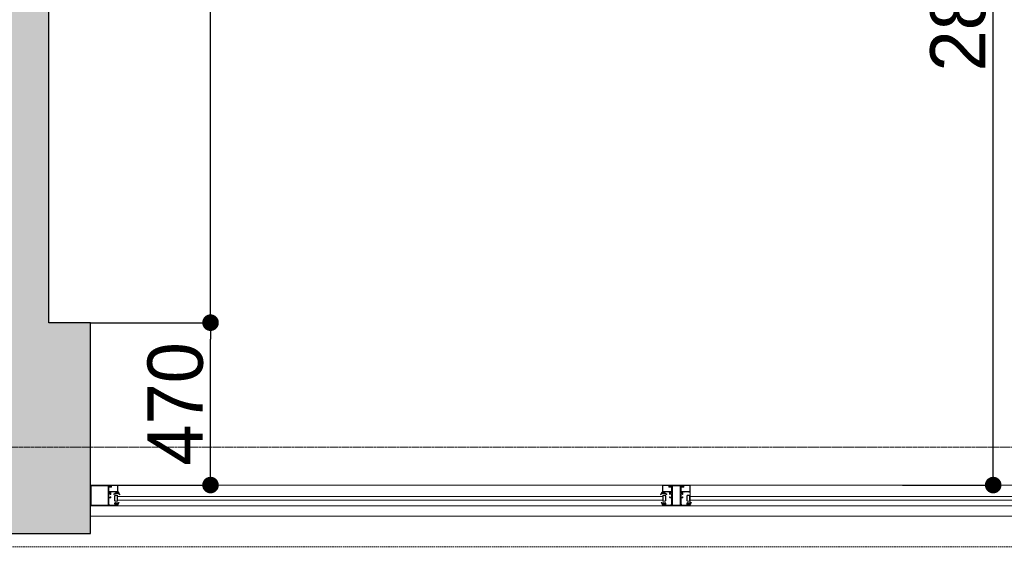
# Model space of a CAD drawing. Header units: feet. Extents: x 1537802 to 2072561, y 4461723 to 4732600.
# Tile 89 of 113: x 1877900 to 1880748, y 4640306 to 4641879. Entities that reach past the tile are written whole.
import ezdxf

# ---------------------------------------------------------------- set-up
doc = ezdxf.new("R2010")
doc.units = ezdxf.units.FT
doc.header["$MEASUREMENT"] = 0
doc.header["$PDMODE"] = 98
doc.header["$PDSIZE"] = 0.3
doc.linetypes.add('CENTER2', pattern=[1.125, 0.75, -0.125, 0.125, -0.125])
doc.linetypes.add('HIDDEN-2-1', pattern=[3, 2, -1])
doc.layers.add('CAM', color=154, linetype='Continuous')
doc.layers.add('ZOMEBI', color=20, linetype='Continuous')
doc.layers.add('gor', color=251, linetype='Continuous', lineweight=5)
doc.dimstyles.new('ZO M100 Ark', dxfattribs={"dimscale": 8, "dimtxt": 8, "dimasz": 3, "dimexe": 0.5, "dimexo": 0, "dimgap": 2, "dimtad": 1, "dimtoh": 1, "dimdec": 0, "dimlfac": 10, "dimzin": 9, "dimtxsty": 'Standard', "dimblk": 'OBLIQUE', "dimcen": 2.5085, "dimdle": 0.5, "dimclrd": 20, "dimclre": 20, "dimclrt": 20, "dimadec": 0, "dimazin": 0, "dimtfac": 1, "dimtdec": 0, "dimtofl": 0, "dimtmove": 0, "dimatfit": 3, "dimfxl": 1, "dimarcsym": 0})

# ---------------------------------------------------------------- blocks, each defined once
blk = doc.blocks.new('_Dot')
at = {"color": 0, "linetype": 'ByBlock', "lineweight": -2}
blk.add_line((-0.5, 0), (-1, 0), dxfattribs=at)
at = {"color": 0, "linetype": 'ByBlock', "lineweight": 40, "const_width": 0.5}
blk.add_lwpolyline([(-0.25, 0, 1), (0.25, 0, 1)], format="xyb", close=True, dxfattribs=at)
blk = doc.blocks.new('*D5781')
at = {"layer": 'Defpoints', "color": 0, "lineweight": 30, "transparency": 16777216}
for p in [(1878124.2, 4643401.9), (1878451.8, 4643401.9), (1878104.2, 4641001.9)]:
    blk.add_point(p, dxfattribs=at)
at = {"layer": 'ZOMEBI', "color": 5, "lineweight": -2, "transparency": 16777216}
for p, q in [((1878124.2, 4643401.9), (1878471.8, 4643401.9)), ((1878451.8, 4641049.9), (1878451.8, 4643353.9)), ((1878104.2, 4641001.9), (1878471.8, 4641001.9))]:
    blk.add_line(p, q, dxfattribs=at)
at = {"layer": 'ZOMEBI', "color": 5, "lineweight": -2, "transparency": 16777216, "xscale": 48, "yscale": 48, "zscale": 48}
for p, rotation in [((1878451.8, 4643401.9), 90), ((1878451.8, 4641001.9), 270)]:
    blk.add_blockref('_Dot', p, dxfattribs=dict(at, rotation=rotation))
at = {"layer": 'ZOMEBI', "color": 5, "lineweight": 5, "transparency": 16777216, "insert": (1878350.7, 4642201.9), "char_height": 160, "attachment_point": 5, "rotation": 90}
blk.add_mtext('2400', dxfattribs=at)
blk = doc.blocks.new('*D5782')
at = {"layer": 'Defpoints', "color": 0, "lineweight": 30, "transparency": 16777216}
for p in [(1878124.2, 4641001.9), (1878451.8, 4641001.9), (1878104.2, 4640531.9)]:
    blk.add_point(p, dxfattribs=at)
at = {"layer": 'ZOMEBI', "color": 5, "lineweight": -2, "transparency": 16777216}
for p, q in [((1878124.2, 4641001.9), (1878471.8, 4641001.9)), ((1878451.8, 4640579.9), (1878451.8, 4640953.9)), ((1878104.2, 4640531.9), (1878471.8, 4640531.9))]:
    blk.add_line(p, q, dxfattribs=at)
at = {"layer": 'ZOMEBI', "color": 5, "lineweight": -2, "transparency": 16777216, "xscale": 48, "yscale": 48, "zscale": 48}
for p, rotation in [((1878451.8, 4641001.9), 90), ((1878451.8, 4640531.9), 270)]:
    blk.add_blockref('_Dot', p, dxfattribs=dict(at, rotation=rotation))
at = {"layer": 'ZOMEBI', "color": 5, "lineweight": 5, "transparency": 16777216, "insert": (1878350.6, 4640766.9), "char_height": 160, "attachment_point": 5, "rotation": 90}
blk.add_mtext('470', dxfattribs=at)
blk = doc.blocks.new('*D5787')
at = {"layer": 'Defpoints', "color": 0, "lineweight": 30, "transparency": 16777216}
for p in [(1880454.2, 4643401.9), (1880716.3, 4643401.9), (1880454.2, 4640531.9)]:
    blk.add_point(p, dxfattribs=at)
at = {"layer": 'ZOMEBI', "color": 5, "lineweight": -2, "transparency": 16777216}
for p, q in [((1880454.2, 4643401.9), (1880736.3, 4643401.9)), ((1880716.3, 4640579.9), (1880716.3, 4643353.9)), ((1880454.2, 4640531.9), (1880736.3, 4640531.9))]:
    blk.add_line(p, q, dxfattribs=at)
at = {"layer": 'ZOMEBI', "color": 5, "lineweight": -2, "transparency": 16777216, "xscale": 48, "yscale": 48, "zscale": 48}
for p, rotation in [((1880716.3, 4643401.9), 90), ((1880716.3, 4640531.9), 270)]:
    blk.add_blockref('_Dot', p, dxfattribs=dict(at, rotation=rotation))
at = {"layer": 'ZOMEBI', "color": 5, "lineweight": 5, "transparency": 16777216, "insert": (1880615.1, 4641966.9), "char_height": 160, "attachment_point": 5, "rotation": 90}
blk.add_mtext('2870', dxfattribs=at)

msp = doc.modelspace()

# ---------------------------------------------------------------- hatches: boundary and pattern name
at = {"lineweight": 0}
h = msp.add_hatch(dxfattribs=at)
h.set_pattern_fill('AR-CONC', color=256, scale=30)
h.set_pattern_definition([(50, (1722928.16, 4665858.79), (215.17805, -18.82564), [22.5, -247.5]), (355, (1722928.16, 4665858.79), (-41.6254, 225.65764), [18, -198]), (100.45144, (1722946.1, 4665857.22), (173.55265, 206.832), [19.12206, -210.34263]), (46.1842, (1722928.16, 4665918.8), (320.1724, -49.6558), [33.75, -371.25]), (96.63564, (1722954.84, 4665914.65), (280.3986, 292.2356), [28.6831, -315.5141]), (351.18416, (1722928.16, 4665918.8), (280.3986, 292.2356), [27, -297]), (21, (1722958.16, 4665903.79), (179.07212, -120.78567), [22.5, -247.5]), (326, (1722958.16, 4665903.79), (72.9946, 217.545), [18, -198]), (71.45144, (1722973.08, 4665893.72), (252.0667, 96.75935), [19.12206, -210.34263]), (37.5, (1722928.16, 4665858.79), (3.647957, 99.868156), [0, -195.6, 0, -201, 0, -198.75]), (7.5, (1722928.16, 4665858.79), (78.92086, 118.323514), [0, -114.6, 0, -191.1, 0, -75.75]), (327.5, (1722861.26, 4665858.79), (160.14673, -6.76646), [0, -75, 0, -234, 0, -310.5]), (317.5, (1722831.26, 4665858.79), (174.95585, 30.0315), [0, -97.5, 0, -155.4, 0, -220.5])])
edge = h.paths.add_edge_path()
edge.add_line((1843572.7, 4647234.4), (1843429.6, 4647234.4))
edge.add_line((1843429.6, 4647234.4), (1843429.6, 4647124.1))
edge.add_line((1843429.6, 4647124.1), (1843339.6, 4647355.3))
edge.add_line((1843339.6, 4647355.3), (1843339.6, 4647234.4))
edge.add_line((1843339.6, 4647234.4), (1843172.7, 4647234.4))
edge.add_line((1843172.7, 4647234.4), (1843172.7, 4644409.8))
edge.add_line((1843172.7, 4644409.8), (1842286.9, 4644409.8))
edge.add_arc((1842286.9, 4644309.8), 100, 90, 180)
edge.add_line((1842186.9, 4644309.8), (1842186.9, 4638079.8))
edge.add_arc((1842286.9, 4638079.8), 100, 180, 270)
edge.add_line((1842286.9, 4637979.8), (1843366.9, 4637979.8))
edge.add_line((1843366.9, 4637979.8), (1843366.9, 4638059.8))
edge.add_line((1843366.9, 4638059.8), (1843356.9, 4638059.8))
edge.add_line((1843356.9, 4638059.8), (1843356.9, 4638459.8))
edge.add_line((1843356.9, 4638459.8), (1842536.9, 4638459.8))
edge.add_line((1842536.9, 4638459.8), (1842536.9, 4644059.8))
edge.add_line((1842536.9, 4644059.8), (1849460.5, 4644059.8))
edge.add_line((1849460.5, 4644059.8), (1849695.8, 4643824.5))
edge.add_line((1849695.8, 4643824.5), (1849978.7, 4644107.3))
edge.add_line((1849978.7, 4644107.3), (1849879.7, 4644206.3))
edge.add_line((1849879.7, 4644206.3), (1850933.3, 4645259.9))
edge.add_line((1850933.3, 4645259.9), (1851095.9, 4645097.3))
edge.add_line((1851095.9, 4645097.3), (1851166.6, 4645168))
edge.add_line((1851166.6, 4645168), (1851004, 4645330.6))
edge.add_line((1851004, 4645330.6), (1851159.6, 4645486.2))
edge.add_line((1851159.6, 4645486.2), (1850982.8, 4645663))
edge.add_line((1850982.8, 4645663), (1849568.6, 4644248.7))
edge.add_line((1849568.6, 4644248.7), (1849334.9, 4644482.4))
edge.add_line((1849334.9, 4644482.4), (1849334.9, 4646575.1))
edge.add_line((1849334.9, 4646575.1), (1851894.9, 4646575.1))
edge.add_line((1851894.9, 4646575.1), (1851583.8, 4646264))
edge.add_line((1851583.8, 4646264), (1851760.6, 4646087.2))
edge.add_line((1851760.6, 4646087.2), (1851993.9, 4646320.6))
edge.add_line((1851993.9, 4646320.6), (1852842.5, 4645472))
edge.add_line((1852842.5, 4645472), (1851852.5, 4644482.1))
edge.add_line((1851852.5, 4644482.1), (1851824.2, 4644510.4))
edge.add_line((1851824.2, 4644510.4), (1851753.5, 4644439.7))
edge.add_line((1851753.5, 4644439.7), (1851852.5, 4644340.7))
edge.add_line((1851852.5, 4644340.7), (1852913.2, 4645401.3))
edge.add_line((1852913.2, 4645401.3), (1855699.2, 4642615.3))
edge.add_line((1855699.2, 4642615.3), (1854638.5, 4641554.7))
edge.add_line((1854638.5, 4641554.7), (1854709.2, 4641484))
edge.add_line((1854709.2, 4641484), (1855769.9, 4642544.6))
edge.add_line((1855769.9, 4642544.6), (1856236.6, 4642077.9))
edge.add_line((1856236.6, 4642077.9), (1856519.4, 4642360.8))
edge.add_line((1856519.4, 4642360.8), (1857375, 4643216.4))
edge.add_line((1857375, 4643216.4), (1858207.4, 4643216.4))
edge.add_line((1858207.4, 4643216.4), (1858207.4, 4641264.8))
edge.add_line((1858207.4, 4641264.8), (1857615.4, 4641264.8))
edge.add_line((1857615.4, 4641264.8), (1857059.6, 4641820.6))
edge.add_line((1857059.6, 4641820.6), (1856776.8, 4641537.8))
edge.add_line((1856776.8, 4641537.8), (1857802.1, 4640512.5))
edge.add_line((1857802.1, 4640512.5), (1857448.5, 4640158.9))
edge.add_line((1857448.5, 4640158.9), (1857547.5, 4640059.9))
edge.add_line((1857547.5, 4640059.9), (1857589.9, 4640017.5))
edge.add_line((1857589.9, 4640017.5), (1857731.3, 4639876.1))
edge.add_line((1857731.3, 4639876.1), (1858407.4, 4640553))
edge.add_line((1858407.4, 4640553), (1858407.4, 4643607.7))
edge.add_line((1858407.4, 4643607.7), (1858207.4, 4643607.7))
edge.add_line((1858207.4, 4643607.7), (1858207.4, 4643366.4))
edge.add_line((1858207.4, 4643366.4), (1857312.9, 4643366.4))
edge.add_line((1857312.9, 4643366.4), (1856413.4, 4642466.8))
edge.add_line((1856413.4, 4642466.8), (1855746, 4643134.2))
edge.add_line((1855746, 4643134.2), (1857069.5, 4644457.7))
edge.add_line((1857069.5, 4644457.7), (1858207.4, 4644457.7))
edge.add_line((1858207.4, 4644457.7), (1858207.4, 4644407.7))
edge.add_line((1858207.4, 4644407.7), (1858407.4, 4644407.7))
edge.add_line((1858407.4, 4644407.7), (1858407.4, 4644807.7))
edge.add_line((1858407.4, 4644807.7), (1858207.4, 4644807.7))
edge.add_line((1858207.4, 4644807.7), (1858207.4, 4644587.7))
edge.add_line((1858207.4, 4644587.7), (1856991.1, 4644587.7))
edge.add_line((1856991.1, 4644587.7), (1855641.8, 4643238.4))
edge.add_line((1855641.8, 4643238.4), (1852702.5, 4646177.7))
edge.add_line((1852702.5, 4646177.7), (1853262.5, 4646177.7))
edge.add_line((1853262.5, 4646177.7), (1853262.5, 4646337.7))
edge.add_line((1853262.5, 4646337.7), (1854957.4, 4646337.7))
edge.add_line((1854957.4, 4646337.7), (1854957.4, 4646737.7))
edge.add_line((1854957.4, 4646737.7), (1849334.9, 4646737.7))
edge.add_line((1849334.9, 4646737.7), (1849334.9, 4647234.4))
edge.add_line((1849334.9, 4647234.4), (1849191.8, 4647234.4))
edge.add_line((1849191.8, 4647234.4), (1849191.8, 4647124.1))
edge.add_line((1849191.8, 4647124.1), (1849101.8, 4647355.3))
edge.add_line((1849101.8, 4647355.3), (1849101.8, 4647234.4))
edge.add_line((1849101.8, 4647234.4), (1848934.9, 4647234.4))
edge.add_line((1848934.9, 4647234.4), (1848934.9, 4644409.8))
edge.add_line((1848934.9, 4644409.8), (1843572.7, 4644409.8))
edge.add_line((1843572.7, 4644409.8), (1843572.7, 4647234.4))
h.paths.add_polyline_path([(1858407.4, 4645607.7), (1858407.4, 4646737.7), (1856887.4, 4646737.7), (1856887.4, 4646337.7), (1858007.4, 4646337.7), (1858007.4, 4646137.7), (1858207.4, 4646137.7), (1858207.4, 4645607.7)], flags=17)
h.paths.add_polyline_path([(1852296.9, 4637959.8), (1852296.9, 4638459.8), (1852836.9, 4638459.8), (1853190.5, 4638106.3), (1852933.6, 4637849.4), (1852922.2, 4637860.8), (1852809, 4637747.7), (1852596.9, 4637959.8)])
h.paths.add_polyline_path([(1853231.4, 4640288.9), (1853556.7, 4640614.2), (1853768.8, 4640402.1), (1853443.5, 4640076.8)], flags=17)
h.paths.add_polyline_path([(1847656.9, 4638459.8), (1847656.9, 4638059.8), (1847626.9, 4638059.8), (1847626.9, 4637979.8), (1848116.9, 4637979.8), (1848116.9, 4638459.8)], flags=17)
edge = h.paths.add_edge_path()
edge.add_line((1855532.2, 4638242.6), (1855793.9, 4637981))
edge.add_arc((1856002.5, 4638274.5), 360, 234.5931, 395.4069)
edge.add_line((1856295.9, 4638483.1), (1856034.3, 4638744.7))
edge.add_line((1856034.3, 4638744.7), (1855532.2, 4638242.6))
edge = h.paths.add_edge_path()
edge.add_line((1861544.2, 4648041.9), (1859684.4, 4648041.9))
edge.add_line((1859684.4, 4648041.9), (1859684.4, 4640891.9))
edge.add_line((1859684.4, 4640891.9), (1859484.2, 4640828.5))
edge.add_arc((1860008.6, 4640924.4), 533.1, 190.365, 267.3798)
edge.add_line((1859984.2, 4640391.9), (1860084.2, 4640391.9))
edge.add_line((1860084.2, 4640391.9), (1860084.2, 4640941.9))
edge.add_line((1860084.2, 4640941.9), (1859984.2, 4640941.9))
edge.add_line((1859984.2, 4640941.9), (1859984.2, 4643341.9))
edge.add_line((1859984.2, 4643341.9), (1862564.2, 4643341.9))
edge.add_line((1862564.2, 4643341.9), (1862564.2, 4643441.9))
edge.add_line((1862564.2, 4643441.9), (1859984.2, 4643441.9))
edge.add_line((1859984.2, 4643441.9), (1859984.2, 4645371.9))
edge.add_line((1859984.2, 4645371.9), (1863274.2, 4645371.9))
edge.add_line((1863274.2, 4645371.9), (1863274.2, 4645471.9))
edge.add_line((1863274.2, 4645471.9), (1859984.2, 4645471.9))
edge.add_line((1859984.2, 4645471.9), (1859984.2, 4647571.9))
edge.add_line((1859984.2, 4647571.9), (1860144.2, 4647571.9))
edge.add_line((1860144.2, 4647571.9), (1860144.2, 4647741.9))
edge.add_line((1860144.2, 4647741.9), (1861544.2, 4647741.9))
edge.add_line((1861544.2, 4647741.9), (1861544.2, 4648041.9))
h.paths.add_polyline_path([(1862044.2, 4648041.9), (1862044.2, 4647741.9), (1864084.2, 4647741.9), (1864084.2, 4647541.9), (1864194.2, 4647541.9), (1864194.2, 4645471.9), (1864074.2, 4645471.9), (1864074.2, 4645371.9), (1864194.2, 4645371.9), (1864194.2, 4640891.9), (1864084.2, 4640891.9), (1864084.2, 4640391.9), (1864644.2, 4640391.9), (1864644.2, 4640891.9), (1864534.2, 4640891.9), (1864534.2, 4647531.9), (1864654.2, 4647531.9), (1864654.2, 4647741.9), (1868614.2, 4647741.9), (1868614.2, 4647541.9), (1868734.2, 4647541.9), (1868734.2, 4640891.9), (1868614.2, 4640891.9), (1868614.2, 4640391.9), (1869134.2, 4640391.9), (1869134.2, 4640891.9), (1869034.2, 4640891.9), (1869034.2, 4647521.9), (1869114.2, 4647521.9), (1869114.2, 4647741.9), (1869614.2, 4647741.9), (1869614.2, 4647891.9), (1869589.2, 4647891.9), (1869589.2, 4648041.9), (1869489.2, 4648041.9), (1869489.2, 4648571.9), (1869089.2, 4648571.9), (1869089.2, 4648041.9)])
h.paths.add_polyline_path([(1871929.2, 4648041.9), (1871929.2, 4652371.9), (1869089.2, 4652371.9), (1869089.2, 4649431.9), (1869289.2, 4649431.9), (1869289.2, 4651971.9), (1869489.2, 4651971.9), (1869489.2, 4652171.9), (1871529.2, 4652171.9), (1871529.2, 4651971.9), (1871729.2, 4651971.9), (1871729.2, 4648041.9), (1870389.2, 4648041.9), (1870389.2, 4647891.9), (1870364.2, 4647891.9), (1870364.2, 4647741.9), (1873134.2, 4647741.9), (1873134.2, 4647541.9), (1873244.2, 4647541.9), (1873244.2, 4640891.9), (1873134.2, 4640891.9), (1873134.2, 4640391.9), (1873624.2, 4640391.9), (1873624.2, 4640891.9), (1873524.2, 4640891.9), (1873524.2, 4647541.9), (1873614.2, 4647541.9), (1873614.2, 4647741.9), (1877584.2, 4647741.9), (1877584.2, 4647541.9), (1877674.2, 4647541.9), (1877674.2, 4640891.9), (1877574.2, 4640891.9), (1877574.2, 4640391.9), (1878104.2, 4640391.9), (1878104.2, 4641001.9), (1877984.2, 4641001.9), (1877984.2, 4643401.9), (1880454.2, 4643401.9), (1880454.2, 4644211.9), (1880354.2, 4644211.9), (1880354.2, 4643501.9), (1877984.2, 4643501.9), (1877984.2, 4645587.3), (1878814.2, 4645587.3), (1878814.2, 4645687.3), (1877984.2, 4645687.3), (1877984.2, 4647541.9), (1878104.2, 4647541.9), (1878104.2, 4647741.9), (1879784.2, 4647741.9), (1879784.2, 4645687.3), (1879684.2, 4645687.3), (1879684.2, 4645587.3), (1879954.2, 4645587.3), (1879954.2, 4645687.3), (1879884.2, 4645687.3), (1879884.2, 4647741.9), (1880684.2, 4647741.9), (1880684.2, 4647541.9), (1881024.2, 4647541.9), (1882162.8, 4645687.3), (1880824.2, 4645687.3), (1880824.2, 4645587.3), (1882224.2, 4645587.3), (1884984.2, 4641091.9), (1884984.2, 4640891.9), (1884044.2, 4640891.9), (1884044.2, 4640391.9), (1885744.2, 4640391.9), (1885744.2, 4640451.9), (1881084.3, 4648041.9)])
h.paths.add_polyline_path([(1883194.2, 4640391.9), (1883194.2, 4640731.9), (1882354.2, 4640731.9), (1882354.2, 4640391.9)], flags=17)
at = {"layer": 'gor', "lineweight": 9}
h = msp.add_hatch(dxfattribs=at)
h.set_pattern_fill('ANSI37', color=256, scale=0.545448, angle=450, style=0)
h.set_pattern_definition([(315, (1858746.955, 4645571.0516), (1.22456526, 1.22456526), []), (45, (1858746.955, 4645571.0516), (-1.22456526, 1.22456526), [])])
h.paths.add_polyline_path([(1878176.1, 4640506.5), (1878172.5, 4640504.8, -0.556642), (1878171.8, 4640505.3), (1878171.8, 4640506.3, -0.273399), (1878172.1, 4640506.8), (1878179.4, 4640510.9, -0.51413), (1878180.4, 4640510.4), (1878180.5, 4640509.9), (1878184.2, 4640509.9), (1878184.3, 4640511.4, -0.651549), (1878185.3, 4640511.8, -0.097661), (1878189.6, 4640504.7, -0.81914), (1878188.9, 4640504.2, 0.331465)])
h = msp.add_hatch(dxfattribs=at)
h.set_pattern_fill('ANSI37', color=256, scale=0.545448, angle=450, style=0)
h.set_pattern_definition([(315, (1866627.335, 4645571.0516), (1.22456526, 1.22456526), []), (45, (1866627.335, 4645571.0516), (-1.22456526, 1.22456526), [])])
h.paths.add_polyline_path([(1879767.3, 4640506.5), (1879770.8, 4640504.8, 0.556642), (1879771.6, 4640505.3), (1879771.6, 4640506.3, 0.273399), (1879771.3, 4640506.8), (1879764, 4640510.9, 0.51413), (1879763, 4640510.4), (1879762.9, 4640509.9), (1879759.2, 4640509.9), (1879759.1, 4640511.4, 0.651549), (1879758.1, 4640511.8, 0.097661), (1879753.8, 4640504.7, 0.81914), (1879754.5, 4640504.2, -0.331465)])
h = msp.add_hatch(dxfattribs=at)
h.set_pattern_fill('ANSI37', color=256, scale=0.545448, angle=450, style=0)
h.set_pattern_definition([(135, (1856798.6852, 4642365.1679), (-1.22456526, -1.22456526), []), (225, (1856798.6852, 4642365.1679), (1.22456526, -1.22456526), [])])
edge = h.paths.add_edge_path()
edge.add_line((1878182, 4640480.6), (1878181.1, 4640479.4))
edge.add_arc((1878181.3, 4640479.3), 0.218, 145, 270)
edge.add_line((1878181.3, 4640479.1), (1878182.3, 4640479.1))
edge.add_line((1878182.3, 4640479.1), (1878183.8, 4640480.9))
edge.add_arc((1878184, 4640480.7), 0.273, -35, 140, ccw=False)
edge.add_line((1878184.3, 4640480.6), (1878183.4, 4640479.4))
edge.add_arc((1878183.6, 4640479.3), 0.218, 145, 270)
edge.add_line((1878183.6, 4640479.1), (1878184, 4640479.1))
edge.add_arc((1878184, 4640480.7), 1.64, 270, 325)
edge.add_line((1878185.3, 4640479.8), (1878186.7, 4640481.7))
edge.add_arc((1878187, 4640481.5), 0.436, -25, 145, ccw=False)
edge.add_line((1878187.4, 4640481.3), (1878186.3, 4640479.2))
edge.add_arc((1878201.4, 4640471.9), 16.8, 154.4286, 164.0296)
edge.add_arc((1878184.9, 4640476.7), 0.436, 270, 344.0296, ccw=False)
edge.add_line((1878184.9, 4640476.2), (1878184.4, 4640476.2))
edge.add_line((1878184.4, 4640476.2), (1878184.4, 4640477.3))
edge.add_line((1878184.4, 4640477.3), (1878182, 4640477.3))
edge.add_arc((1878182, 4640476.8), 0.545, 89.8682, 180)
edge.add_line((1878181.4, 4640476.8), (1878181.4, 4640476.2))
edge.add_line((1878181.4, 4640476.2), (1878182.2, 4640476.2))
edge.add_arc((1878182.2, 4640476.1), 0.109, -11.9061, 90, ccw=False)
edge.add_arc((1878180.8, 4640476.3), 1.51, 268.5363, 351.5756, ccw=False)
edge.add_line((1878180.7, 4640474.7), (1878179.9, 4640474.7))
edge.add_line((1878179.9, 4640474.7), (1878178.8, 4640474.7))
edge.add_arc((1878178.8, 4640476.3), 1.53, 189.3291, 271.2462, ccw=False)
edge.add_arc((1878177.4, 4640476.1), 0.109, 90, 192.7665, ccw=False)
edge.add_line((1878177.4, 4640476.2), (1878178.1, 4640476.2))
edge.add_line((1878178.1, 4640476.2), (1878178.1, 4640476.8))
edge.add_arc((1878177.6, 4640476.8), 0.545, 0, 90)
edge.add_line((1878177.6, 4640477.3), (1878174.3, 4640477.3))
edge.add_arc((1878174.3, 4640477.5), 0.218, 180, 270, ccw=False)
edge.add_line((1878174.1, 4640477.5), (1878174.1, 4640479.3))
edge.add_arc((1878174.3, 4640479.3), 0.218, 79.6097, 180, ccw=False)
edge.add_arc((1878173.6, 4640475.8), 3.7, 51.6649, 79.6097, ccw=False)
edge.add_arc((1878176.3, 4640479.2), 0.545, 231.6649, 305)
edge.add_line((1878176.6, 4640478.7), (1878176.6, 4640478.7))
edge.add_arc((1878176.5, 4640478.9), 0.218, 305, 395)
edge.add_line((1878176.7, 4640479.1), (1878175.1, 4640481.3))
edge.add_arc((1878175.5, 4640481.5), 0.436, 35, 205, ccw=False)
edge.add_line((1878175.9, 4640481.7), (1878177.5, 4640479.3))
edge.add_arc((1878177.7, 4640479.4), 0.218, 215, 320)
edge.add_line((1878177.9, 4640479.3), (1878179.3, 4640480.9))
edge.add_arc((1878179.5, 4640480.7), 0.273, -35, 140, ccw=False)
edge.add_line((1878179.7, 4640480.6), (1878178.9, 4640479.4))
edge.add_arc((1878179, 4640479.3), 0.218, 145, 270)
edge.add_line((1878179, 4640479.1), (1878180, 4640479.1))
edge.add_line((1878180, 4640479.1), (1878181.5, 4640480.9))
edge.add_arc((1878181.8, 4640480.7), 0.273, -35, 140, ccw=False)
edge = h.paths.add_edge_path(flags=16)
edge.add_arc((1878179.3, 4640476), 0.327, 180, 268.2055)
edge.add_arc((1878179.8, 4640497.7), 22.1, 268.7015, 271.2985)
edge.add_arc((1878180.3, 4640476), 0.327, 271.7945, 360)
edge.add_line((1878180.6, 4640476), (1878180.6, 4640477.2))
edge.add_arc((1878180.3, 4640477.2), 0.327, 0, 90)
edge.add_line((1878180.3, 4640477.5), (1878179.3, 4640477.5))
edge.add_arc((1878179.3, 4640477.2), 0.327, 90, 180)
edge.add_line((1878179, 4640477.2), (1878179, 4640476))
h = msp.add_hatch(dxfattribs=at)
h.set_pattern_fill('ANSI37', color=256, scale=0.545448, angle=450, style=0)
h.set_pattern_definition([(135, (1864679.0652, 4642365.1679), (-1.22456526, -1.22456526), []), (225, (1864679.0652, 4642365.1679), (1.22456526, -1.22456526), [])])
edge = h.paths.add_edge_path()
edge.add_line((1879761.4, 4640480.6), (1879762.3, 4640479.4))
edge.add_arc((1879762.1, 4640479.3), 0.218, -90, 35, ccw=False)
edge.add_line((1879762.1, 4640479.1), (1879761.1, 4640479.1))
edge.add_line((1879761.1, 4640479.1), (1879759.6, 4640480.9))
edge.add_arc((1879759.4, 4640480.7), 0.273, 40, 215)
edge.add_line((1879759.1, 4640480.6), (1879760, 4640479.4))
edge.add_arc((1879759.8, 4640479.3), 0.218, -90, 35, ccw=False)
edge.add_line((1879759.8, 4640479.1), (1879759.4, 4640479.1))
edge.add_arc((1879759.4, 4640480.7), 1.64, 215, 270, ccw=False)
edge.add_line((1879758.1, 4640479.8), (1879756.7, 4640481.7))
edge.add_arc((1879756.4, 4640481.5), 0.436, 35, 205)
edge.add_line((1879756, 4640481.3), (1879757.1, 4640479.2))
edge.add_arc((1879741.9, 4640471.9), 16.8, 15.9704, 25.5714, ccw=False)
edge.add_arc((1879758.5, 4640476.7), 0.436, 195.9704, 270)
edge.add_line((1879758.5, 4640476.2), (1879759, 4640476.2))
edge.add_line((1879759, 4640476.2), (1879759, 4640477.3))
edge.add_line((1879759, 4640477.3), (1879761.4, 4640477.3))
edge.add_arc((1879761.4, 4640476.8), 0.545, 0, 90.1318, ccw=False)
edge.add_line((1879762, 4640476.8), (1879762, 4640476.2))
edge.add_line((1879762, 4640476.2), (1879761.2, 4640476.2))
edge.add_arc((1879761.2, 4640476.1), 0.109, 90, 191.9061)
edge.add_arc((1879762.6, 4640476.3), 1.51, 188.4244, 271.4637)
edge.add_line((1879762.7, 4640474.7), (1879763.5, 4640474.7))
edge.add_line((1879763.5, 4640474.7), (1879764.6, 4640474.7))
edge.add_arc((1879764.6, 4640476.3), 1.53, 268.7538, 350.6709)
edge.add_arc((1879766, 4640476.1), 0.109, 347.2335, 450)
edge.add_line((1879766, 4640476.2), (1879765.3, 4640476.2))
edge.add_line((1879765.3, 4640476.2), (1879765.3, 4640476.8))
edge.add_arc((1879765.8, 4640476.8), 0.545, 90, 180, ccw=False)
edge.add_line((1879765.8, 4640477.3), (1879769.1, 4640477.3))
edge.add_arc((1879769.1, 4640477.5), 0.218, 270, 360)
edge.add_line((1879769.3, 4640477.5), (1879769.3, 4640479.3))
edge.add_arc((1879769.1, 4640479.3), 0.218, 360, 460.3903)
edge.add_arc((1879769.8, 4640475.8), 3.7, 100.3903, 128.3351)
edge.add_arc((1879767.1, 4640479.2), 0.545, 235, 308.3351, ccw=False)
edge.add_line((1879766.8, 4640478.7), (1879766.8, 4640478.7))
edge.add_arc((1879766.9, 4640478.9), 0.218, 145, 235, ccw=False)
edge.add_line((1879766.7, 4640479.1), (1879768.3, 4640481.3))
edge.add_arc((1879767.9, 4640481.5), 0.436, 335, 505)
edge.add_line((1879767.5, 4640481.7), (1879765.9, 4640479.3))
edge.add_arc((1879765.7, 4640479.4), 0.218, 220, 325, ccw=False)
edge.add_line((1879765.5, 4640479.3), (1879764.1, 4640480.9))
edge.add_arc((1879763.9, 4640480.7), 0.273, 40, 215)
edge.add_line((1879763.7, 4640480.6), (1879764.5, 4640479.4))
edge.add_arc((1879764.4, 4640479.3), 0.218, -90, 35, ccw=False)
edge.add_line((1879764.4, 4640479.1), (1879763.4, 4640479.1))
edge.add_line((1879763.4, 4640479.1), (1879761.9, 4640480.9))
edge.add_arc((1879761.6, 4640480.7), 0.273, 40, 215)
edge = h.paths.add_edge_path(flags=16)
edge.add_arc((1879764.1, 4640476), 0.327, -88.2055, 0, ccw=False)
edge.add_arc((1879763.6, 4640497.7), 22.1, 268.7015, 271.2985, ccw=False)
edge.add_arc((1879763.1, 4640476), 0.327, 180, 268.2055, ccw=False)
edge.add_line((1879762.8, 4640476), (1879762.8, 4640477.2))
edge.add_arc((1879763.1, 4640477.2), 0.327, 90, 180, ccw=False)
edge.add_line((1879763.1, 4640477.5), (1879764.1, 4640477.5))
edge.add_arc((1879764.1, 4640477.2), 0.327, 0, 90, ccw=False)
edge.add_line((1879764.4, 4640477.2), (1879764.4, 4640476))
h = msp.add_hatch(dxfattribs=at)
h.set_pattern_fill('ANSI37', color=256, scale=0.545448, angle=450, style=0)
h.set_pattern_definition([(135, (1864699.0652, 4642365.1679), (-1.22456526, -1.22456526), []), (225, (1864699.0652, 4642365.1679), (1.22456526, -1.22456526), [])])
edge = h.paths.add_edge_path()
edge.add_line((1879837.5, 4640480.6), (1879836.7, 4640479.4))
edge.add_arc((1879836.9, 4640479.3), 0.218, 145, 270)
edge.add_line((1879836.9, 4640479.1), (1879837.8, 4640479.1))
edge.add_line((1879837.8, 4640479.1), (1879839.4, 4640480.9))
edge.add_arc((1879839.6, 4640480.7), 0.273, -35, 140, ccw=False)
edge.add_line((1879839.8, 4640480.6), (1879839, 4640479.4))
edge.add_arc((1879839.2, 4640479.3), 0.218, 145, 270)
edge.add_line((1879839.2, 4640479.1), (1879839.5, 4640479.1))
edge.add_arc((1879839.5, 4640480.7), 1.64, 270, 325)
edge.add_line((1879840.9, 4640479.8), (1879842.2, 4640481.7))
edge.add_arc((1879842.6, 4640481.5), 0.436, -25, 145, ccw=False)
edge.add_line((1879843, 4640481.3), (1879841.9, 4640479.2))
edge.add_arc((1879857, 4640471.9), 16.8, 154.4286, 164.0296)
edge.add_arc((1879840.4, 4640476.7), 0.436, 270, 344.0296, ccw=False)
edge.add_line((1879840.4, 4640476.2), (1879840, 4640476.2))
edge.add_line((1879840, 4640476.2), (1879840, 4640477.3))
edge.add_line((1879840, 4640477.3), (1879837.5, 4640477.3))
edge.add_arc((1879837.5, 4640476.8), 0.545, 89.8682, 180)
edge.add_line((1879837, 4640476.8), (1879837, 4640476.2))
edge.add_line((1879837, 4640476.2), (1879837.7, 4640476.2))
edge.add_arc((1879837.7, 4640476.1), 0.109, -11.9061, 90, ccw=False)
edge.add_arc((1879836.3, 4640476.3), 1.51, 268.5363, 351.5756, ccw=False)
edge.add_line((1879836.3, 4640474.7), (1879835.5, 4640474.7))
edge.add_line((1879835.5, 4640474.7), (1879834.4, 4640474.7))
edge.add_arc((1879834.3, 4640476.3), 1.53, 189.3291, 271.2462, ccw=False)
edge.add_arc((1879832.9, 4640476.1), 0.109, 90, 192.7665, ccw=False)
edge.add_line((1879832.9, 4640476.2), (1879833.7, 4640476.2))
edge.add_line((1879833.7, 4640476.2), (1879833.7, 4640476.8))
edge.add_arc((1879833.1, 4640476.8), 0.545, 0, 90)
edge.add_line((1879833.1, 4640477.3), (1879829.8, 4640477.3))
edge.add_arc((1879829.8, 4640477.5), 0.218, 180, 270, ccw=False)
edge.add_line((1879829.6, 4640477.5), (1879829.6, 4640479.3))
edge.add_arc((1879829.8, 4640479.3), 0.218, 79.6097, 180, ccw=False)
edge.add_arc((1879829.2, 4640475.8), 3.7, 51.6649, 79.6097, ccw=False)
edge.add_arc((1879831.8, 4640479.2), 0.545, 231.6649, 305)
edge.add_line((1879832.1, 4640478.7), (1879832.2, 4640478.7))
edge.add_arc((1879832, 4640478.9), 0.218, 305, 395)
edge.add_line((1879832.2, 4640479.1), (1879830.7, 4640481.3))
edge.add_arc((1879831.1, 4640481.5), 0.436, 35, 205, ccw=False)
edge.add_line((1879831.4, 4640481.7), (1879833.1, 4640479.3))
edge.add_arc((1879833.3, 4640479.4), 0.218, 215, 320)
edge.add_line((1879833.4, 4640479.3), (1879834.8, 4640480.9))
edge.add_arc((1879835, 4640480.7), 0.273, -35, 140, ccw=False)
edge.add_line((1879835.2, 4640480.6), (1879834.4, 4640479.4))
edge.add_arc((1879834.6, 4640479.3), 0.218, 145, 270)
edge.add_line((1879834.6, 4640479.1), (1879835.5, 4640479.1))
edge.add_line((1879835.5, 4640479.1), (1879837.1, 4640480.9))
edge.add_arc((1879837.3, 4640480.7), 0.273, -35, 140, ccw=False)
edge = h.paths.add_edge_path(flags=16)
edge.add_arc((1879834.8, 4640476), 0.327, 180, 268.2055)
edge.add_arc((1879835.3, 4640497.7), 22.1, 268.7015, 271.2985)
edge.add_arc((1879835.8, 4640476), 0.327, 271.7945, 360)
edge.add_line((1879836.1, 4640476), (1879836.1, 4640477.2))
edge.add_arc((1879835.8, 4640477.2), 0.327, 0, 90)
edge.add_line((1879835.8, 4640477.5), (1879834.8, 4640477.5))
edge.add_arc((1879834.8, 4640477.2), 0.327, 90, 180)
edge.add_line((1879834.5, 4640477.2), (1879834.5, 4640476))

# ---------------------------------------------------------------- linework, layer by layer
at = {"lineweight": 30, "elevation": -26089.3}
msp.add_lwpolyline([(1877674.2, 4647541.9), (1877674.2, 4640891.9), (1877574.2, 4640891.9), (1877574.2, 4640391.9), (1878104.2, 4640391.9), (1878104.2, 4641001.9), (1877984.2, 4641001.9), (1877984.2, 4643401.9), (1880454.2, 4643401.9), (1880454.2, 4644211.9), (1880354.2, 4644211.9), (1880354.2, 4643501.9), (1877984.2, 4643501.9), (1877984.2, 4645587.3), (1878814.2, 4645587.3), (1878814.2, 4645687.3)], dxfattribs=at)
at = {"color": 1, "linetype": 'HIDDEN-2-1', "lineweight": 9, "ltscale": 2, "elevation": -26089.3}
msp.add_lwpolyline([(1885744.2, 4640391.9), (1885744.2, 4640353), (1858349.9, 4640353), (1856417.1, 4638418.7), (1856417.1, 4637859.8), (1855729.8, 4637859.8), (1854859.1, 4636989.1), (1853426.2, 4636989.1), (1852555.5, 4637859.8), (1842066.9, 4637859.8), (1842066.9, 4644409.8), (1842286.9, 4644409.8)], dxfattribs=at)
at = {"color": 204, "linetype": 'CENTER2', "lineweight": 9, "ltscale": 10, "elevation": -26089.3}
msp.add_lwpolyline([(1886108, 4640641.9), (1836345.8, 4640641.9)], dxfattribs=at)
at = {"linetype": 'ByBlock', "lineweight": 9, "ltscale": 0.5, "elevation": -26089.3}
for points in [[(1878104.2, 4640471.9), (1878104.2, 4640531.9), (1882354.2, 4640531.9), (1882354.2, 4640471.9)], [(1879839.2, 4640471.9), (1879839.2, 4640531.9), (1878104.2, 4640531.9), (1878104.2, 4640471.9)], [(1879760.8, 4640488.6), (1878182.6, 4640488.6), (1878182.6, 4640498.6), (1879760.8, 4640498.6)], [(1879838.1, 4640488.6), (1881080.3, 4640488.6), (1881080.3, 4640498.6), (1879838.1, 4640498.6)]]:
    msp.add_lwpolyline(points, close=True, dxfattribs=at)
at = {"lineweight": 9, "elevation": -26089.3}
msp.add_lwpolyline([(1878104.2, 4640471.9), (1878183.7, 4640471.9, 0.414214), (1878183.9, 4640472.1), (1878183.9, 4640476.8, 0.414216), (1878183.4, 4640477.3), (1878182.3, 4640477.3, 0.341994), (1878181.3, 4640476.6, 0.490316), (1878181.4, 4640476.4), (1878182.5, 4640476.4), (1878182.5, 4640473.6), (1878177.1, 4640473.6), (1878177.1, 4640476.4), (1878177.9, 4640476.4, 0.490316), (1878178, 4640476.6, 0.341994), (1878177.1, 4640477.3), (1878175.7, 4640477.3), (1878175.7, 4640476.7), (1878174.7, 4640476.7), (1878174.7, 4640475.6), (1878175.7, 4640475.6), (1878175.7, 4640474), (1878157.5, 4640474), (1878157.5, 4640475.6), (1878158.6, 4640475.6), (1878158.6, 4640476.7), (1878157.5, 4640476.7), (1878157.5, 4640485.2), (1878157, 4640485.7), (1878157.5, 4640486.3), (1878157.5, 4640494.8), (1878162.1, 4640494.8, 0.414214), (1878163.2, 4640495.9), (1878163.2, 4640497.5, 0.414214), (1878162.4, 4640498.3), (1878161.7, 4640498.3), (1878161.7, 4640496.3), (1878157.5, 4640496.3), (1878157.5, 4640506.8), (1878161.7, 4640506.8), (1878161.7, 4640504.8), (1878162.4, 4640504.8, 0.414214), (1878163.2, 4640505.6), (1878163.2, 4640507), (1878163.2, 4640510.6, 0.414214), (1878162.1, 4640511.7), (1878161.3, 4640511.7), (1878161.3, 4640508.9), (1878157.5, 4640508.9), (1878157.5, 4640518.8), (1878157, 4640519.3), (1878157.5, 4640519.9), (1878157.5, 4640529.7), (1878161.3, 4640529.7), (1878161.3, 4640526.9), (1878162.1, 4640526.9, 0.414214), (1878163.2, 4640528), (1878163.2, 4640531.9), (1878104.2, 4640531.9), (1878104.2, 4640471.9)], format="xyb", dxfattribs=at)
msp.add_lwpolyline([(1878106.4, 4640529.7), (1878155.3, 4640529.7), (1878155.3, 4640474), (1878106.4, 4640474), (1878106.4, 4640529.7)], dxfattribs=at)
for points in [[(1878164, 4640527.3, -0.414214), (1878163.5, 4640526.7), (1878160.9, 4640526.7), (1878160.4, 4640527.5, 0.414205), (1878160, 4640527.7), (1878158.4, 4640526.7, 0.772881), (1878158.7, 4640525.4), (1878164.8, 4640525.4, 0.414231), (1878165.3, 4640526), (1878165.3, 4640530.5), (1878182.7, 4640530.5), (1878182.7, 4640513.2), (1878158.4, 4640513.2, 0.414214), (1878158, 4640512.9), (1878158, 4640512.5, 0.256041), (1878158.2, 4640512.2), (1878160.5, 4640510.7, 0.538245), (1878160.9, 4640510.9), (1878160.9, 4640511.9), (1878167.8, 4640511.9), (1878168.1, 4640511.6), (1878168.5, 4640511.9), (1878175.1, 4640511.9), (1878175.4, 4640511.6), (1878175.7, 4640511.9), (1878180.5, 4640511.9), (1878180.5, 4640511.8, 0.371334), (1878180.9, 4640511.3), (1878182.7, 4640511), (1878183.6, 4640511, 0.413739), (1878183.9, 4640511.3), (1878183.9, 4640531.3, 0.414214), (1878183.4, 4640531.9), (1878164, 4640531.9, 0.414214), (1878163.5, 4640531.3), (1878163.5, 4640531.1, 0.414214), (1878164, 4640530.5), (1878164, 4640530.5)], [(1879818.7, 4640531.9), (1879818.7, 4640528, -0.414214), (1879817.7, 4640526.9), (1879816.9, 4640526.9), (1879816.9, 4640529.7), (1879813.1, 4640529.7), (1879813.1, 4640519.9), (1879812.5, 4640519.3), (1879813.1, 4640518.8), (1879813.1, 4640508.9), (1879816.9, 4640508.9), (1879816.9, 4640511.7), (1879817.7, 4640511.7, -0.414214), (1879818.7, 4640510.6), (1879818.7, 4640507), (1879818.7, 4640505.6, -0.414214), (1879818, 4640504.8), (1879817.2, 4640504.8), (1879817.2, 4640506.8), (1879813.1, 4640506.8), (1879813.1, 4640496.3), (1879817.2, 4640496.3), (1879817.2, 4640498.3), (1879818, 4640498.3, -0.414214), (1879818.7, 4640497.5), (1879818.7, 4640495.9, -0.414214), (1879817.7, 4640494.8), (1879813.1, 4640494.8), (1879813.1, 4640486.3), (1879812.5, 4640485.7), (1879813.1, 4640485.2), (1879813.1, 4640476.7), (1879814.2, 4640476.7), (1879814.2, 4640475.6), (1879813.1, 4640475.6), (1879813.1, 4640474), (1879831.3, 4640474), (1879831.3, 4640475.6), (1879830.2, 4640475.6), (1879830.2, 4640476.7), (1879831.3, 4640476.7), (1879831.3, 4640477.3), (1879832.6, 4640477.3, -0.341994), (1879833.6, 4640476.6, -0.490316), (1879833.4, 4640476.4), (1879832.6, 4640476.4), (1879832.6, 4640473.6), (1879838.1, 4640473.6), (1879838.1, 4640476.4), (1879837, 4640476.4, -0.490316), (1879836.9, 4640476.6, -0.341994), (1879837.8, 4640477.3), (1879838.9, 4640477.3, -0.414216), (1879839.5, 4640476.8), (1879839.5, 4640472.1, -0.414214), (1879839.3, 4640471.9), (1879759.7, 4640471.9, -0.414214), (1879759.5, 4640472.1), (1879759.5, 4640476.8, -0.414216), (1879760, 4640477.3), (1879761.1, 4640477.3, -0.341994), (1879762.1, 4640476.6, -0.490316), (1879762, 4640476.4), (1879760.9, 4640476.4), (1879760.9, 4640473.6), (1879766.3, 4640473.6), (1879766.3, 4640476.4), (1879765.5, 4640476.4, -0.490316), (1879765.4, 4640476.6, -0.341994), (1879766.3, 4640477.3), (1879767.7, 4640477.3), (1879767.7, 4640476.7), (1879768.7, 4640476.7), (1879768.7, 4640475.6), (1879767.7, 4640475.6), (1879767.7, 4640474), (1879785.9, 4640474), (1879785.9, 4640475.6), (1879784.8, 4640475.6), (1879784.8, 4640476.7), (1879785.9, 4640476.7), (1879785.9, 4640485.2), (1879786.4, 4640485.7), (1879785.9, 4640486.3), (1879785.9, 4640494.8), (1879781.3, 4640494.8, -0.414214), (1879780.2, 4640495.9), (1879780.2, 4640497.5, -0.414214), (1879781, 4640498.3), (1879781.7, 4640498.3), (1879781.7, 4640496.3), (1879785.9, 4640496.3), (1879785.9, 4640506.8), (1879781.7, 4640506.8), (1879781.7, 4640504.8), (1879781, 4640504.8, -0.414214), (1879780.2, 4640505.6), (1879780.2, 4640507), (1879780.2, 4640510.6, -0.414214), (1879781.3, 4640511.7), (1879782.1, 4640511.7), (1879782.1, 4640508.9), (1879785.9, 4640508.9), (1879785.9, 4640518.8), (1879786.4, 4640519.3), (1879785.9, 4640519.9), (1879785.9, 4640529.7), (1879782.1, 4640529.7), (1879782.1, 4640526.9), (1879781.3, 4640526.9, -0.414214), (1879780.2, 4640528), (1879780.2, 4640531.9)], [(1879779.4, 4640527.3, 0.414214), (1879779.9, 4640526.7), (1879782.5, 4640526.7), (1879783, 4640527.5, -0.414205), (1879783.4, 4640527.7), (1879785, 4640526.7, -0.772881), (1879784.7, 4640525.4), (1879778.6, 4640525.4, -0.414231), (1879778.1, 4640526), (1879778.1, 4640530.5), (1879760.7, 4640530.5), (1879760.7, 4640513.2), (1879785, 4640513.2, -0.414214), (1879785.4, 4640512.9), (1879785.4, 4640512.5, -0.256041), (1879785.2, 4640512.2), (1879782.8, 4640510.7, -0.538245), (1879782.5, 4640510.9), (1879782.5, 4640511.9), (1879775.6, 4640511.9), (1879775.2, 4640511.6), (1879774.9, 4640511.9), (1879768.3, 4640511.9), (1879768, 4640511.6), (1879767.7, 4640511.9), (1879762.9, 4640511.9), (1879762.9, 4640511.8, -0.371334), (1879762.5, 4640511.3), (1879760.7, 4640511), (1879759.8, 4640511, -0.413739), (1879759.5, 4640511.3), (1879759.5, 4640531.3, -0.414214), (1879760, 4640531.9), (1879779.4, 4640531.9, -0.414214), (1879779.9, 4640531.3), (1879779.9, 4640531.1, -0.414214), (1879779.4, 4640530.5), (1879779.4, 4640530.5)], [(1879819.6, 4640527.3, -0.414214), (1879819, 4640526.7), (1879816.5, 4640526.7), (1879816, 4640527.5, 0.414205), (1879815.5, 4640527.7), (1879813.9, 4640526.7, 0.772881), (1879814.3, 4640525.4), (1879820.3, 4640525.4, 0.414231), (1879820.9, 4640526), (1879820.9, 4640530.5), (1879838.2, 4640530.5), (1879838.2, 4640513.2), (1879813.9, 4640513.2, 0.414214), (1879813.6, 4640512.9), (1879813.6, 4640512.5, 0.256041), (1879813.7, 4640512.2), (1879816.1, 4640510.7, 0.538245), (1879816.4, 4640510.9), (1879816.4, 4640511.9), (1879823.4, 4640511.9), (1879823.7, 4640511.6), (1879824, 4640511.9), (1879830.6, 4640511.9), (1879830.9, 4640511.6), (1879831.3, 4640511.9), (1879836, 4640511.9), (1879836, 4640511.8, 0.371334), (1879836.5, 4640511.3), (1879838.2, 4640511), (1879839.1, 4640511, 0.413739), (1879839.5, 4640511.3), (1879839.5, 4640531.3, 0.414214), (1879838.9, 4640531.9), (1879819.6, 4640531.9, 0.414214), (1879819, 4640531.3), (1879819, 4640531.1, 0.414214), (1879819.6, 4640530.5), (1879819.6, 4640530.5)]]:
    msp.add_lwpolyline(points, format="xyb", close=True, dxfattribs=at)
msp.add_lwpolyline([(1879810.9, 4640474), (1879810.9, 4640529.7), (1879788.1, 4640529.7), (1879788.1, 4640474)], close=True, dxfattribs=at)
at = {"linetype": 'ByBlock', "lineweight": 9, "ltscale": 0.5, "elevation": -26089.3}
msp.add_lwpolyline([(1878104.2, 4640441.9), (1882354.2, 4640441.9)], dxfattribs=at)
at = {"layer": 'CAM', "lineweight": 9, "elevation": -26089.3}
for points in [[(1878182.6, 4640502.3), (1878182.6, 4640484.9), (1878176.3, 4640484.9), (1878174.2, 4640487.1), (1878174.2, 4640500.1), (1878176.3, 4640502.3)], [(1878181.8, 4640501.6), (1878176.6, 4640501.6), (1878174.9, 4640499.8), (1878174.9, 4640487.4), (1878176.6, 4640485.6), (1878181.8, 4640485.6)], [(1879760.8, 4640502.3), (1879760.8, 4640484.9), (1879767.1, 4640484.9), (1879769.2, 4640487.1), (1879769.2, 4640500.1), (1879767.1, 4640502.3)], [(1879761.6, 4640501.6), (1879766.7, 4640501.6), (1879768.5, 4640499.8), (1879768.5, 4640487.4), (1879766.7, 4640485.6), (1879761.6, 4640485.6)], [(1879838.1, 4640502.3), (1879838.1, 4640484.9), (1879831.9, 4640484.9), (1879829.7, 4640487.1), (1879829.7, 4640500.1), (1879831.9, 4640502.3)], [(1879837.3, 4640501.6), (1879832.2, 4640501.6), (1879830.5, 4640499.8), (1879830.5, 4640487.4), (1879832.2, 4640485.6), (1879837.3, 4640485.6)]]:
    msp.add_lwpolyline(points, close=True, dxfattribs=at)
at = {"layer": 'gor', "lineweight": 9, "elevation": -26089.3}
for points in [[(1878172.1, 4640506.8), (1878179.4, 4640510.9, -0.51413), (1878180.4, 4640510.4), (1878180.5, 4640509.9), (1878184.2, 4640509.9), (1878184.3, 4640511.4, -0.651549), (1878185.3, 4640511.8, -0.097661), (1878189.6, 4640504.7, -0.81914), (1878188.9, 4640504.2, 0.331465), (1878176.1, 4640506.5), (1878172.5, 4640504.8, -0.556642), (1878171.8, 4640505.3), (1878171.8, 4640506.3, -0.273399)], [(1879771.3, 4640506.8), (1879764, 4640510.9, 0.51413), (1879763, 4640510.4), (1879762.9, 4640509.9), (1879759.2, 4640509.9), (1879759.1, 4640511.4, 0.651549), (1879758.1, 4640511.8, 0.097661), (1879753.8, 4640504.7, 0.81914), (1879754.5, 4640504.2, -0.331465), (1879767.3, 4640506.5), (1879770.8, 4640504.8, 0.556642), (1879771.6, 4640505.3), (1879771.6, 4640506.3, 0.273399)], [(1878182, 4640480.6), (1878181.1, 4640479.4, 0.606815), (1878181.3, 4640479.1), (1878182.3, 4640479.1), (1878183.8, 4640480.9, -0.957292), (1878184.3, 4640480.6), (1878183.4, 4640479.4, 0.606815), (1878183.6, 4640479.1), (1878184, 4640479.1, 0.244698), (1878185.3, 4640479.8), (1878186.7, 4640481.7, -0.916331), (1878187.4, 4640481.3), (1878186.3, 4640479.2, 0.041917), (1878185.3, 4640476.5, -0.334739), (1878184.9, 4640476.2), (1878184.4, 4640476.2), (1878184.4, 4640477.3), (1878182, 4640477.3, 0.414887), (1878181.4, 4640476.8), (1878181.4, 4640476.2), (1878182.2, 4640476.2, -0.476473), (1878182.3, 4640476, -0.379062), (1878180.7, 4640474.7), (1878179.9, 4640474.7), (1878178.8, 4640474.7, -0.373473), (1878177.3, 4640476, -0.481087), (1878177.4, 4640476.2), (1878178.1, 4640476.2), (1878178.1, 4640476.8, 0.414214), (1878177.6, 4640477.3), (1878174.3, 4640477.3, -0.414214), (1878174.1, 4640477.5), (1878174.1, 4640479.3, -0.468383), (1878174.3, 4640479.5, -0.12254), (1878175.9, 4640478.7, 0.331373), (1878176.6, 4640478.7), (1878176.6, 4640478.7, 0.414214), (1878176.7, 4640479.1), (1878175.1, 4640481.3, -0.916331), (1878175.9, 4640481.7), (1878177.5, 4640479.3, 0.493145), (1878177.9, 4640479.3), (1878179.3, 4640480.9, -0.957292), (1878179.7, 4640480.6), (1878178.9, 4640479.4, 0.606815), (1878179, 4640479.1), (1878180, 4640479.1), (1878181.5, 4640480.9, -0.957292)], [(1879761.4, 4640480.6), (1879762.3, 4640479.4, -0.606815), (1879762.1, 4640479.1), (1879761.1, 4640479.1), (1879759.6, 4640480.9, 0.957292), (1879759.1, 4640480.6), (1879760, 4640479.4, -0.606815), (1879759.8, 4640479.1), (1879759.4, 4640479.1, -0.244698), (1879758.1, 4640479.8), (1879756.7, 4640481.7, 0.916331), (1879756, 4640481.3), (1879757.1, 4640479.2, -0.041917), (1879758.1, 4640476.5, 0.334739), (1879758.5, 4640476.2), (1879759, 4640476.2), (1879759, 4640477.3), (1879761.4, 4640477.3, -0.414887), (1879762, 4640476.8), (1879762, 4640476.2), (1879761.2, 4640476.2, 0.476473), (1879761.1, 4640476, 0.379062), (1879762.7, 4640474.7), (1879763.5, 4640474.7), (1879764.6, 4640474.7, 0.373473), (1879766.1, 4640476, 0.481087), (1879766, 4640476.2), (1879765.3, 4640476.2), (1879765.3, 4640476.8, -0.414214), (1879765.8, 4640477.3), (1879769.1, 4640477.3, 0.414214), (1879769.3, 4640477.5), (1879769.3, 4640479.3, 0.468383), (1879769.1, 4640479.5, 0.12254), (1879767.5, 4640478.7, -0.331373), (1879766.8, 4640478.7), (1879766.8, 4640478.7, -0.414214), (1879766.7, 4640479.1), (1879768.3, 4640481.3, 0.916331), (1879767.5, 4640481.7), (1879765.9, 4640479.3, -0.493145), (1879765.5, 4640479.3), (1879764.1, 4640480.9, 0.957292), (1879763.7, 4640480.6), (1879764.5, 4640479.4, -0.606815), (1879764.4, 4640479.1), (1879763.4, 4640479.1), (1879761.9, 4640480.9, 0.957292)], [(1879837.5, 4640480.6), (1879836.7, 4640479.4, 0.606815), (1879836.9, 4640479.1), (1879837.8, 4640479.1), (1879839.4, 4640480.9, -0.957292), (1879839.8, 4640480.6), (1879839, 4640479.4, 0.606815), (1879839.2, 4640479.1), (1879839.5, 4640479.1, 0.244698), (1879840.9, 4640479.8), (1879842.2, 4640481.7, -0.916331), (1879843, 4640481.3), (1879841.9, 4640479.2, 0.041917), (1879840.9, 4640476.5, -0.334739), (1879840.4, 4640476.2), (1879840, 4640476.2), (1879840, 4640477.3), (1879837.5, 4640477.3, 0.414887), (1879837, 4640476.8), (1879837, 4640476.2), (1879837.7, 4640476.2, -0.476473), (1879837.8, 4640476, -0.379062), (1879836.3, 4640474.7), (1879835.5, 4640474.7), (1879834.4, 4640474.7, -0.373473), (1879832.8, 4640476, -0.481087), (1879832.9, 4640476.2), (1879833.7, 4640476.2), (1879833.7, 4640476.8, 0.414214), (1879833.1, 4640477.3), (1879829.8, 4640477.3, -0.414214), (1879829.6, 4640477.5), (1879829.6, 4640479.3, -0.468383), (1879829.9, 4640479.5, -0.12254), (1879831.5, 4640478.7, 0.331373), (1879832.1, 4640478.7), (1879832.2, 4640478.7, 0.414214), (1879832.2, 4640479.1), (1879830.7, 4640481.3, -0.916331), (1879831.4, 4640481.7), (1879833.1, 4640479.3, 0.493145), (1879833.4, 4640479.3), (1879834.8, 4640480.9, -0.957292), (1879835.2, 4640480.6), (1879834.4, 4640479.4, 0.606815), (1879834.6, 4640479.1), (1879835.5, 4640479.1), (1879837.1, 4640480.9, -0.957292)], [(1878179, 4640476, 0.40507), (1878179.3, 4640475.6, 0.011332), (1878180.3, 4640475.6, 0.40507), (1878180.6, 4640476), (1878180.6, 4640477.2, 0.414214), (1878180.3, 4640477.5), (1878179.3, 4640477.5, 0.414214), (1878179, 4640477.2)], [(1879764.4, 4640476, -0.40507), (1879764.1, 4640475.6, -0.011332), (1879763.1, 4640475.6, -0.40507), (1879762.8, 4640476), (1879762.8, 4640477.2, -0.414214), (1879763.1, 4640477.5), (1879764.1, 4640477.5, -0.414214), (1879764.4, 4640477.2)], [(1879834.5, 4640476, 0.40507), (1879834.8, 4640475.6, 0.011332), (1879835.8, 4640475.6, 0.40507), (1879836.1, 4640476), (1879836.1, 4640477.2, 0.414214), (1879835.8, 4640477.5), (1879834.8, 4640477.5, 0.414214), (1879834.5, 4640477.2)]]:
    msp.add_lwpolyline(points, format="xyb", close=True, dxfattribs=at)

# ---------------------------------------------------------------- dimensions: what is measured, and where the dimension line sits
at = {"layer": 'ZOMEBI', "color": 3, "lineweight": 5}
for base, p1, p2, picture, middle in [((1878451.8, 4643401.9, -26089.3), (1878104.2, 4641001.9, -26089.3), (1878124.2, 4643401.9, -26089.3), '*D5781', (1878451.8, 4642201.9, -26089.3)), ((1878451.8, 4641001.9, -26089.3), (1878104.2, 4640531.9, -26089.3), (1878124.2, 4641001.9, -26089.3), '*D5782', (1878451.8, 4640766.9, -26089.3))]:
    dim = msp.add_linear_dim(base=base, p1=p1, p2=p2, angle=270, dimstyle='ZO M100 Ark', override={"dimscale": 40, "dimtxt": 4, "dimasz": 1.2, "dimgap": 0.5, "dimlfac": 1, "dimblk1": 'Dot', "dimblk2": 'Dot', "dimsah": 1, "dimclrd": 5, "dimclre": 5, "dimclrt": 5, "dimfxl": 0.18, "dimarcsym": 1}, dxfattribs=at)
    dim.commit()
    dim.dimension.update_dxf_attribs({"geometry": picture, "text_midpoint": middle, "dimtype": 160})
dim = msp.add_linear_dim(base=(1880716.3, 4643401.9, -26089.3), p1=(1880454.2, 4640531.9, -26089.3), p2=(1880454.2, 4643401.9, -26089.3), angle=270, dimstyle='ZO M100 Ark', override={"dimscale": 40, "dimtxt": 4, "dimasz": 1.2, "dimgap": 0.5, "dimlfac": 1, "dimblk1": 'Dot', "dimblk2": 'Dot', "dimsah": 1, "dimclrd": 5, "dimclre": 5, "dimclrt": 5, "dimfxl": 0.18, "dimarcsym": 1}, dxfattribs=at)
dim.commit()
dim.dimension.update_dxf_attribs({"geometry": '*D5787', "text_midpoint": (1880615.1, 4641966.9, -26089.3)})

doc.saveas('drawing.dxf')
